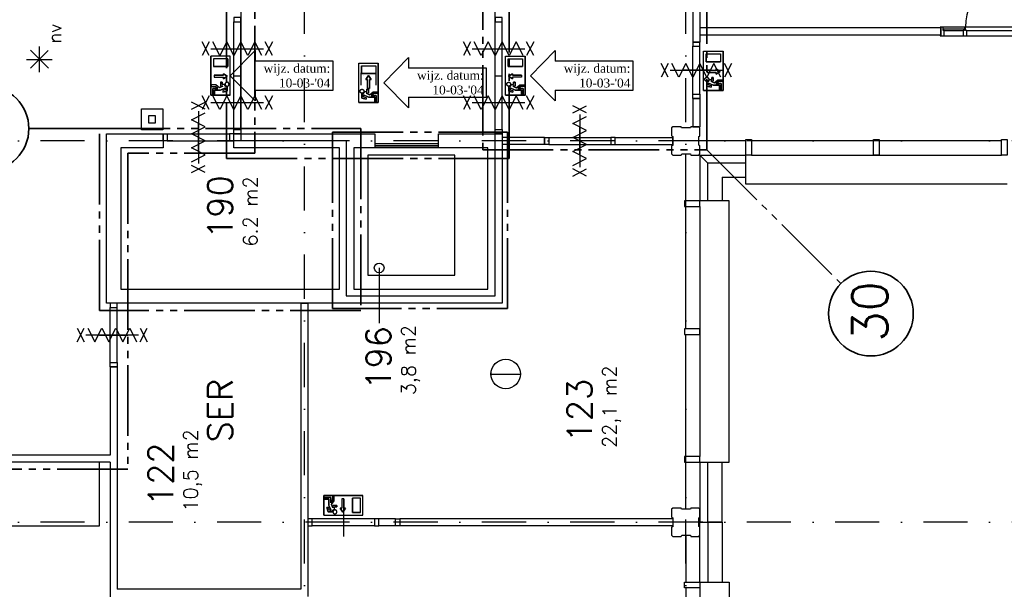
# Model space of a CAD drawing. Extents: x 36324 to 146208, y 44755 to 121475.
# Tile 12 of 28: x 68533 to 82473, y 75296 to 83363. Entities that reach past the tile are written whole.
import ezdxf
from ezdxf.enums import TextEntityAlignment as Align

# ---------------------------------------------------------------- set-up
doc = ezdxf.new("R2010")
doc.units = 0
doc.header["$LTSCALE"] = 100
doc.linetypes.add('B0302', pattern=[12.5, 6.25, -3.125, 0, -3.125])
doc.linetypes.add('B0804', pattern=[15, 10, -1, 1, -1, 1, -1])
for name, color, linetype in [('Bouwkundig', 253, 'CONTINUOUS'), ('Bouwkundig tekst', 252, 'CONTINUOUS'), ('Stramien', 252, 'B0302')]:
    doc.layers.add(name, color=color, linetype=linetype)
doc.layers.add('brandscheiding', color=40, linetype='B0804', lineweight=35)
doc.styles.add('bouwk tekst', font='romans.shx')
doc.styles.get("Standard").update_dxf_attribs({"font": 'romans.shx'})

# ---------------------------------------------------------------- blocks, each defined once
blk = doc.blocks.new('zb120x56')
at = {"layer": 'Bouwkundig', "color": 0, "linetype": 'Continuous'}
blk.add_lwpolyline([(0, 0), (54, 0), (56, 2), (56, 73), (54, 75), (41, 75), (41, 118), (39, 120), (0, 120), (0, 112), (8, 112), (8, 8), (0, 8)], close=True, dxfattribs=at)
blk = doc.blocks.new('binnendeurkozijn-deur-880-met zijlicht')
at = {"layer": 'Bouwkundig', "color": 0, "linetype": 'Continuous'}
for p, q in [((-60, 1218), (-60, 944)), ((15, 1218), (15, 945)), ((36.5, 1231), (36.5, 931)), ((60, 31), (60, 1233)), ((-58, 946), (-60, 944)), ((-60, 944), (-60, 900)), ((-60, 900), (-58, 898)), ((-60, 900), (-60, 46)), ((14, 946), (-58, 946)), ((-58, 898), (14, 898)), ((15, 945), (14, 946)), ((14, 898), (15, 899)), ((15, 931), (15, 945)), ((58, 931), (15, 931)), ((15, 899), (15, 913)), ((15, 913), (58, 913)), ((15, 899), (15, 46)), ((60, 929), (58, 931)), ((58, 913), (60, 915)), ((60, 915), (60, 929)), ((60, 33), (940, 33))]:
    blk.add_line(p, q, dxfattribs=at)
blk.add_arc((60, 33), 880, 0, 90, dxfattribs=at)
at = {"layer": 'Bouwkundig', "color": 0, "linetype": 'Continuous', "rotation": 270}
blk.add_blockref('zb120x56', (-60, 1272), dxfattribs=at)
at = {"layer": 'Bouwkundig', "color": 0, "linetype": 'Continuous', "xscale": -1, "rotation": 270}
blk.add_blockref('zb120x56', (-60, -8), dxfattribs=at)

msp = doc.modelspace()

# ---------------------------------------------------------------- linework, layer by layer
at = {"layer": 'Bouwkundig', "linetype": 'Continuous'}
for p, q in [((68812, 82620, 2600), (68812, 82982, 2600)), ((68940, 82674, 2600), (68684, 82929, 2600)), ((68684, 82674, 2600), (68938, 82928, 2600)), ((71238, 82292, 2600), (71238, 82847, 2600)), ((71515, 82847, 2600), (71238, 82847, 2600)), ((71275, 82810, 2600), (71275, 82699, 2600)), ((71478, 82810, 2600), (71275, 82810, 2600)), ((71478, 82810, 2600), (71478, 82699, 2600)), ((71866, 82925, 2600), (71515, 82569, 2600)), ((71515, 82292, 2600), (71515, 82847, 2600)), ((71866, 82925, 2600), (71866, 82775, 2600)), ((74038, 82826), (73687, 82470)), ((74038, 82826), (74038, 82676)), ((75410, 82847, 2600), (75688, 82847, 2600)), ((75410, 82292, 2600), (75410, 82847, 2600)), ((75447, 82810, 2600), (75651, 82810, 2600)), ((75447, 82810, 2600), (75447, 82699, 2600)), ((75651, 82810, 2600), (75651, 82699, 2600)), ((75688, 82292, 2600), (75688, 82847, 2600)), ((76115, 82925, 2600), (75764, 82569, 2600)), ((76115, 82925, 2600), (76115, 82775, 2600)), ((78215, 82916, 2600), (78492, 82916, 2600)), ((78215, 82361, 2600), (78215, 82916, 2600)), ((78252, 82879, 2600), (78252, 82768, 2600)), ((78252, 82879, 2600), (78455, 82879, 2600)), ((78455, 82879, 2600), (78455, 82768, 2600)), ((78492, 82361, 2600), (78492, 82916, 2600)), ((68631, 82801, 2600), (68991, 82801, 2600)), ((71478, 82699, 2600), (71275, 82699, 2600)), ((72971, 82775, 2600), (71866, 82775, 2600)), ((72971, 82363, 2600), (72971, 82775, 2600)), ((73333, 82747), (73610, 82747)), ((73333, 82192), (73333, 82747)), ((73370, 82710), (73370, 82599)), ((73370, 82710), (73573, 82710)), ((73573, 82710), (73573, 82599)), ((73610, 82192), (73610, 82747)), ((75143, 82676), (74038, 82676)), ((75143, 82264), (75143, 82676)), ((75447, 82699, 2600), (75651, 82699, 2600)), ((77220, 82775, 2600), (76115, 82775, 2600)), ((77220, 82363, 2600), (77220, 82775, 2600)), ((78252, 82768, 2600), (78455, 82768, 2600)), ((78393, 82644, 2600), (78393, 82667, 2600)), ((78393, 82667, 2600), (78449, 82630, 2600)), ((71287, 82575, 2600), (71417, 82575, 2600)), ((71287, 82547, 2600), (71417, 82547, 2600)), ((71417, 82575, 2600), (71417, 82598, 2600)), ((71417, 82598, 2600), (71472, 82561, 2600)), ((71472, 82561, 2600), (71417, 82524, 2600)), ((71417, 82524, 2600), (71417, 82547, 2600)), ((71515, 82569, 2600), (71866, 82213, 2600)), ((73363, 82612), (73363, 82436)), ((73370, 82599), (73573, 82599)), ((73397, 82566), (73397, 82566)), ((73471, 82572), (73434, 82516)), ((73508, 82516), (73471, 82572)), ((73580, 82436), (73580, 82612)), ((75509, 82598, 2600), (75453, 82561, 2600)), ((75453, 82561, 2600), (75509, 82524, 2600)), ((75509, 82575, 2600), (75509, 82598, 2600)), ((75638, 82575, 2600), (75509, 82575, 2600)), ((75509, 82524, 2600), (75509, 82547, 2600)), ((75638, 82547, 2600), (75509, 82547, 2600)), ((75764, 82569, 2600), (76115, 82213, 2600)), ((78264, 82644, 2600), (78393, 82644, 2600)), ((78264, 82616, 2600), (78393, 82616, 2600)), ((78353, 82546, 2600), (78330, 82546, 2600)), ((78330, 82546, 2600), (78330, 82514, 2600)), ((78353, 82546, 2600), (78353, 82491, 2600)), ((78449, 82630, 2600), (78393, 82593, 2600)), ((78393, 82593, 2600), (78393, 82616, 2600)), ((71312, 82440, 2600), (71243, 82440, 2600)), ((71243, 82440, 2600), (71243, 82417, 2600)), ((71243, 82417, 2600), (71304, 82417, 2600)), ((71266, 82301, 2600), (71266, 82389, 2600)), ((71266, 82389, 2600), (71340, 82389, 2600)), ((71340, 82389, 2600), (71304, 82417, 2600)), ((71363, 82400, 2600), (71312, 82440, 2600)), ((71410, 82421, 2600), (71363, 82400, 2600)), ((71377, 82477, 2600), (71377, 82421, 2600)), ((71377, 82477, 2600), (71400, 82477, 2600)), ((71410, 82421, 2600), (71377, 82421, 2600)), ((71446, 82397, 2600), (71378, 82366, 2600)), ((71400, 82477, 2600), (71400, 82444, 2600)), ((71433, 82444, 2600), (71400, 82444, 2600)), ((71446, 82370, 2600), (71446, 82397, 2600)), ((71469, 82413, 2600), (71469, 82352, 2600)), ((73434, 82516), (73458, 82516)), ((73458, 82387), (73458, 82516)), ((73458, 82387), (73485, 82387)), ((73485, 82516), (73508, 82516)), ((73485, 82387), (73485, 82516)), ((73687, 82470), (74038, 82114)), ((75456, 82413, 2600), (75456, 82352, 2600)), ((75479, 82397, 2600), (75548, 82366, 2600)), ((75479, 82370, 2600), (75479, 82397, 2600)), ((75492, 82444, 2600), (75526, 82444, 2600)), ((75515, 82421, 2600), (75549, 82421, 2600)), ((75515, 82421, 2600), (75562, 82400, 2600)), ((75549, 82477, 2600), (75526, 82477, 2600)), ((75526, 82477, 2600), (75526, 82444, 2600)), ((75549, 82477, 2600), (75549, 82421, 2600)), ((75562, 82400, 2600), (75614, 82440, 2600)), ((75586, 82389, 2600), (75621, 82417, 2600)), ((75660, 82389, 2600), (75586, 82389, 2600)), ((75614, 82440, 2600), (75683, 82440, 2600)), ((75683, 82417, 2600), (75621, 82417, 2600)), ((75660, 82301, 2600), (75660, 82389, 2600)), ((75683, 82440, 2600), (75683, 82417, 2600)), ((78261, 82482, 2600), (78261, 82421, 2600)), ((78261, 82421, 2600), (78321, 82406, 2600)), ((78284, 82466, 2600), (78352, 82435, 2600)), ((78284, 82439, 2600), (78284, 82466, 2600)), ((78284, 82439, 2600), (78321, 82430, 2600)), ((78297, 82514, 2600), (78330, 82514, 2600)), ((78320, 82491, 2600), (78353, 82491, 2600)), ((78320, 82491, 2600), (78367, 82469, 2600)), ((78321, 82430, 2600), (78321, 82406, 2600)), ((78352, 82435, 2600), (78441, 82435, 2600)), ((78367, 82469, 2600), (78418, 82509, 2600)), ((78390, 82458, 2600), (78426, 82486, 2600)), ((78464, 82458, 2600), (78390, 82458, 2600)), ((78418, 82509, 2600), (78487, 82509, 2600)), ((78487, 82486, 2600), (78426, 82486, 2600)), ((78441, 82435, 2600), (78441, 82370, 2600)), ((78464, 82370, 2600), (78464, 82458, 2600)), ((78487, 82509, 2600), (78487, 82486, 2600)), ((71515, 82292, 2600), (71238, 82292, 2600)), ((71289, 82301, 2600), (71266, 82301, 2600)), ((71289, 82366, 2600), (71289, 82301, 2600)), ((71378, 82366, 2600), (71289, 82366, 2600)), ((71446, 82370, 2600), (71409, 82361, 2600)), ((71409, 82361, 2600), (71409, 82337, 2600)), ((71469, 82352, 2600), (71409, 82337, 2600)), ((71866, 82363, 2600), (72971, 82363, 2600)), ((71866, 82363, 2600), (71866, 82213, 2600)), ((73379, 82314), (73379, 82253)), ((73379, 82253), (73439, 82238)), ((73402, 82298), (73471, 82266)), ((73402, 82271), (73402, 82298)), ((73402, 82271), (73439, 82261)), ((73415, 82345), (73448, 82345)), ((73438, 82322), (73471, 82322)), ((73438, 82322), (73485, 82301)), ((73439, 82261), (73439, 82238)), ((73448, 82377), (73448, 82345)), ((73471, 82377), (73448, 82377)), ((73471, 82377), (73471, 82322)), ((73471, 82266), (73559, 82266)), ((73485, 82300), (73536, 82340)), ((73509, 82290), (73544, 82317)), ((73582, 82290), (73509, 82290)), ((73536, 82340), (73606, 82340)), ((73606, 82317), (73544, 82317)), ((73559, 82266), (73559, 82202)), ((73582, 82202), (73582, 82290)), ((73606, 82340), (73606, 82317)), ((74038, 82264), (74038, 82114)), ((74038, 82264), (75143, 82264)), ((75410, 82292, 2600), (75688, 82292, 2600)), ((75456, 82352, 2600), (75516, 82337, 2600)), ((75479, 82370, 2600), (75516, 82361, 2600)), ((75516, 82361, 2600), (75516, 82337, 2600)), ((75548, 82366, 2600), (75637, 82366, 2600)), ((75637, 82366, 2600), (75637, 82301, 2600)), ((75637, 82301, 2600), (75660, 82301, 2600)), ((76115, 82363, 2600), (76115, 82213, 2600)), ((76115, 82363, 2600), (77220, 82363, 2600)), ((78215, 82361, 2600), (78492, 82361, 2600)), ((78441, 82370, 2600), (78464, 82370, 2600)), ((73333, 82192), (73610, 82192)), ((73559, 82202), (73582, 82202)), ((78893, 81446), (82433, 81446)), ((78163, 80716), (78163, 77176)), ((73622, 79848), (73622, 79063)), ((75204, 78345), (75623, 78345)), ((78163, 77096), (78577, 77096)), ((78477, 76246), (78477, 77096)), ((72838, 76346), (72838, 76624)), ((72838, 76624), (73393, 76624)), ((72848, 76573), (72848, 76596)), ((72848, 76596), (72936, 76596)), ((72912, 76573), (72848, 76573)), ((72912, 76484), (72912, 76573)), ((72936, 76596), (72936, 76522)), ((72936, 76522), (72963, 76558)), ((72946, 76498), (72986, 76550)), ((72986, 76619), (72963, 76619)), ((72963, 76619), (72963, 76558)), ((72986, 76550), (72986, 76619)), ((73094, 76575), (73094, 76445)), ((73121, 76575), (73121, 76445)), ((73245, 76383), (73245, 76587)), ((73356, 76587), (73245, 76587)), ((73356, 76383), (73356, 76587)), ((73393, 76346), (73393, 76624)), ((72907, 76453), (72883, 76453)), ((72899, 76393), (72883, 76453)), ((72960, 76393), (72899, 76393)), ((72917, 76416), (72907, 76453)), ((72943, 76416), (72912, 76484)), ((72917, 76416), (72943, 76416)), ((72968, 76451), (72946, 76499)), ((73023, 76485), (72968, 76485)), ((72968, 76451), (72968, 76485)), ((72991, 76428), (72991, 76462)), ((73023, 76462), (72991, 76462)), ((73023, 76485), (73023, 76462)), ((73107, 76390), (73070, 76445)), ((73070, 76445), (73094, 76445)), ((73144, 76445), (73107, 76390)), ((73121, 76445), (73144, 76445)), ((72838, 76346), (73393, 76346)), ((73356, 76383), (73245, 76383)), ((78277, 76246), (78477, 76246)), ((78163, 75316), (78163, 71776))]:
    msp.add_line(p, q, dxfattribs=at)
at = {"layer": 'Bouwkundig', "linetype": 'Continuous', "ltscale": 10}
msp.add_line((73913, 76296), (73913, 76196), dxfattribs=at)
at = {"layer": 'Bouwkundig', "linetype": 'Continuous'}
for points in [[(75234, 87973), (71664, 87973), (71664, 81653), (73153, 81653), (73153, 79453), (75264, 79453), (75264, 87973)], [(71563, 83393), (71563, 83333), (71663, 83333), (71663, 83393)], [(75263, 83393), (75263, 83333), (75363, 83333), (75363, 83393)], [(78063, 83046), (78063, 82987), (78163, 82987), (78163, 83046)], [(73379, 82314), (73386, 82314), (73396, 82318), (73401, 82321), (73405, 82325), (73410, 82331), (73413, 82337), (73414, 82342), (73415, 82345), (73448, 82345), (73448, 82377), (73471, 82377), (73471, 82322), (73438, 82322), (73485, 82301), (73536, 82340), (73606, 82340), (73606, 82317), (73544, 82317), (73509, 82290), (73582, 82290), (73582, 82202), (73559, 82202), (73559, 82266), (73471, 82266), (73402, 82298), (73402, 82271), (73439, 82261), (73439, 82238), (73379, 82253)], [(78063, 82246), (78063, 82306), (78163, 82306), (78163, 82246)], [(70458, 81902), (70458, 82002), (70358, 82002), (70358, 81902)], [(70563, 81746), (70623, 81746), (70623, 81646), (70563, 81646)], [(71563, 81746), (71503, 81746), (71503, 81647), (71563, 81647)], [(71563, 81746), (71563, 81806), (71663, 81806), (71663, 81746)], [(75263, 81746), (75263, 81806), (75363, 81806), (75363, 81746)], [(75963, 81696), (76023, 81696), (76023, 81596), (75963, 81596)], [(76963, 81696), (76903, 81696), (76903, 81597), (76963, 81597)], [(80703, 81446), (80623, 81446), (80623, 81666), (80703, 81666)], [(82513, 81446), (82433, 81446), (82433, 81666), (82513, 81666)], [(78163, 80716), (78163, 80796), (77943, 80796), (77943, 80716)], [(69813, 79346), (69813, 79287), (69913, 79287), (69913, 79346)], [(78163, 78906), (78163, 78986), (77943, 78986), (77943, 78906)], [(69813, 78446), (69813, 78506), (69913, 78506), (69913, 78446)], [(78163, 77096), (78163, 77176), (77943, 77176), (77943, 77096)], [(72960, 76393), (72960, 76399), (72964, 76409), (72967, 76415), (72971, 76419), (72977, 76423), (72983, 76426), (72988, 76428), (72991, 76429), (72991, 76462), (73023, 76462), (73023, 76485), (72968, 76485), (72968, 76451), (72946, 76499), (72986, 76550), (72986, 76619), (72963, 76619), (72963, 76558), (72936, 76522), (72936, 76596), (72848, 76596), (72848, 76573), (72912, 76573), (72912, 76484), (72943, 76416), (72917, 76416), (72907, 76453), (72883, 76453), (72899, 76393)], [(72614, 76196), (72674, 76196), (72674, 76296), (72614, 76296)], [(73558, 76196), (73618, 76196), (73618, 76296), (73558, 76296)], [(73913, 76196), (73853, 76196), (73853, 76296), (73913, 76296)], [(78163, 75396), (78163, 75316), (77943, 75316), (77943, 75396)]]:
    msp.add_lwpolyline(points, close=True, dxfattribs=at)
for points in [[(78063, 86846), (78063, 83046)], [(78163, 86846), (78163, 83046)], [(71563, 81806), (71563, 83333)], [(71663, 81806), (71663, 83333)], [(75263, 81806), (75263, 83333)], [(75363, 81806), (75363, 83333)], [(81574, 83246), (78163, 83246)], [(81574, 83146), (81574, 83246)], [(81574, 83146), (78163, 83146)], [(71215, 82855), (71115, 83048)], [(71215, 83048), (71115, 82855)], [(71240, 82951), (71985, 82951)], [(71959, 82855), (71860, 83048), (71761, 82855), (71662, 83048), (71563, 82855), (71464, 83048), (71365, 82855), (71266, 83048)], [(71413, 82951), (71613, 82951), (71813, 82951)], [(72110, 82855), (72010, 83048)], [(72110, 83048), (72010, 82855)], [(74915, 82855), (74815, 83048)], [(74915, 83048), (74815, 82855)], [(74940, 82951), (75685, 82951)], [(75659, 82855), (75560, 83048), (75461, 82855), (75362, 83048), (75263, 82855), (75164, 83048), (75065, 82855), (74966, 83048)], [(75113, 82951), (75313, 82951), (75513, 82951)], [(75810, 82855), (75710, 83048)], [(75810, 83048), (75710, 82855)], [(78063, 83046), (78163, 83046)], [(78063, 82306), (78063, 82987)], [(78163, 82306), (78163, 82987)], [(73610, 82192), (73333, 82192), (73333, 82747), (73610, 82747), (73610, 82192)], [(73573, 82599), (73370, 82599), (73370, 82710), (73573, 82710), (73573, 82599)], [(77716, 82743), (77616, 82550)], [(77716, 82550), (77616, 82743)], [(78460, 82550), (78361, 82743), (78262, 82550), (78163, 82743), (78064, 82550), (77965, 82743), (77866, 82550), (77767, 82743)], [(78611, 82743), (78511, 82550)], [(78611, 82550), (78511, 82743)], [(71563, 82570), (71613, 82570), (71663, 82570)], [(73485, 82387), (73458, 82387), (73458, 82516), (73434, 82516), (73471, 82572), (73508, 82516), (73485, 82516), (73485, 82387)], [(75263, 82570), (75313, 82570), (75363, 82570)], [(77741, 82647), (78486, 82647)], [(78313, 82647), (78113, 82647), (77913, 82647)], [(77913, 82647), (78113, 82647), (78313, 82647)], [(71215, 82091), (71115, 82285)], [(71215, 82285), (71115, 82091)], [(71959, 82091), (71860, 82285), (71761, 82091), (71662, 82285), (71563, 82091), (71464, 82285), (71365, 82091), (71266, 82285)], [(72110, 82091), (72010, 82285)], [(72110, 82285), (72010, 82091)], [(73359, 82369), (73360, 82370), (73361, 82371), (73362, 82372), (73364, 82373), (73365, 82373), (73366, 82374), (73367, 82375), (73368, 82375), (73370, 82376), (73371, 82376), (73372, 82377), (73374, 82377), (73375, 82377), (73376, 82377), (73378, 82377), (73379, 82377), (73380, 82377), (73382, 82377), (73383, 82377), (73384, 82377), (73386, 82377), (73387, 82376), (73388, 82376), (73390, 82375), (73391, 82375), (73392, 82374), (73393, 82373), (73394, 82373), (73396, 82372), (73397, 82371), (73398, 82370), (73399, 82369), (73400, 82368), (73400, 82367), (73401, 82366), (73402, 82365), (73403, 82364), (73403, 82363), (73404, 82362), (73405, 82360), (73405, 82359), (73406, 82358), (73406, 82356), (73406, 82355), (73406, 82354), (73407, 82352), (73407, 82351), (73407, 82350), (73407, 82348), (73407, 82347), (73406, 82346), (73406, 82344), (73406, 82343), (73406, 82342), (73405, 82340), (73405, 82339), (73404, 82338), (73403, 82337), (73403, 82335), (73402, 82334), (73401, 82333), (73400, 82332), (73400, 82331), (73399, 82330), (73398, 82329), (73397, 82328), (73396, 82327), (73394, 82327), (73393, 82326), (73392, 82325), (73391, 82325), (73390, 82324), (73388, 82324), (73387, 82323), (73386, 82323), (73384, 82322), (73383, 82322), (73382, 82322), (73380, 82322), (73379, 82322), (73378, 82322), (73376, 82322), (73375, 82322), (73374, 82322), (73372, 82323), (73371, 82323), (73370, 82324), (73368, 82324), (73367, 82325), (73366, 82325), (73365, 82326), (73364, 82327), (73362, 82327), (73361, 82328), (73360, 82329), (73359, 82330), (73358, 82331), (73358, 82332), (73357, 82333), (73356, 82334), (73355, 82335), (73355, 82337), (73354, 82338), (73353, 82339), (73353, 82340), (73352, 82342), (73352, 82343), (73352, 82344), (73352, 82346), (73351, 82347), (73351, 82348), (73351, 82350), (73351, 82351), (73351, 82352), (73352, 82354), (73352, 82355), (73352, 82356), (73352, 82358), (73353, 82359), (73353, 82360), (73354, 82362), (73355, 82363), (73355, 82364), (73356, 82365), (73357, 82366), (73358, 82367), (73358, 82368), (73359, 82369)], [(73375, 82322), (73370, 82323), (73365, 82326), (73361, 82328), (73359, 82331), (73356, 82334), (73354, 82338), (73352, 82344), (73351, 82351), (73352, 82358), (73354, 82362), (73355, 82364), (73357, 82366), (73359, 82369), (73362, 82372), (73366, 82374), (73370, 82376), (73376, 82377), (73380, 82377), (73383, 82377), (73389, 82376), (73392, 82374), (73397, 82371), (73401, 82367), (73403, 82364), (73405, 82359), (73406, 82355), (73407, 82348), (73406, 82342), (73404, 82338), (73402, 82335), (73400, 82331), (73397, 82328), (73393, 82325), (73389, 82324), (73385, 82323), (73382, 82322), (73378, 82322), (73375, 82322)], [(73582, 82202), (73559, 82202), (73559, 82266), (73471, 82266), (73402, 82298), (73402, 82271), (73439, 82261), (73439, 82238), (73379, 82253), (73379, 82314), (73385, 82314), (73387, 82315), (73390, 82315), (73393, 82316), (73396, 82318), (73399, 82319), (73401, 82321), (73403, 82323), (73405, 82324), (73407, 82327), (73409, 82330), (73411, 82333), (73412, 82336), (73414, 82340), (73415, 82343), (73415, 82345), (73448, 82345), (73448, 82377), (73471, 82377), (73471, 82322), (73438, 82322), (73485, 82301), (73536, 82340), (73606, 82340), (73606, 82317), (73544, 82317), (73509, 82290), (73582, 82290), (73582, 82202)], [(73379, 82314), (73379, 82314), (73380, 82314), (73380, 82314), (73381, 82314), (73381, 82314), (73381, 82314), (73382, 82314), (73382, 82314), (73383, 82314), (73383, 82314), (73383, 82314), (73384, 82314), (73384, 82314), (73385, 82314), (73385, 82314), (73385, 82314), (73386, 82314), (73386, 82314), (73387, 82314), (73387, 82314), (73387, 82315), (73388, 82315), (73388, 82315), (73389, 82315), (73389, 82315), (73389, 82315), (73390, 82315), (73390, 82315), (73391, 82315), (73391, 82316), (73391, 82316), (73392, 82316), (73392, 82316), (73392, 82316), (73393, 82316), (73393, 82316), (73394, 82317), (73394, 82317), (73394, 82317), (73395, 82317), (73395, 82317), (73395, 82318), (73396, 82318), (73396, 82318), (73397, 82318), (73397, 82318), (73397, 82318), (73398, 82319), (73398, 82319), (73398, 82319), (73399, 82319), (73399, 82320), (73399, 82320), (73400, 82320), (73400, 82320), (73400, 82320), (73401, 82321), (73401, 82321), (73401, 82321), (73402, 82321), (73402, 82322), (73402, 82322), (73403, 82322), (73403, 82323), (73403, 82323), (73403, 82323), (73404, 82323), (73404, 82324), (73404, 82324), (73405, 82324), (73405, 82324), (73405, 82325), (73405, 82325), (73406, 82325), (73406, 82326), (73406, 82326), (73407, 82326), (73407, 82327), (73407, 82327), (73407, 82327), (73408, 82328), (73408, 82328), (73408, 82328), (73408, 82329), (73409, 82329), (73409, 82329), (73409, 82330), (73409, 82330), (73409, 82330), (73410, 82331), (73410, 82331), (73410, 82331), (73410, 82332), (73410, 82332), (73411, 82332), (73411, 82333), (73411, 82333), (73411, 82333), (73411, 82334), (73412, 82334), (73412, 82335), (73412, 82335), (73412, 82335), (73412, 82336), (73412, 82336), (73413, 82336), (73413, 82337), (73413, 82337), (73413, 82338), (73413, 82338), (73413, 82338), (73413, 82339), (73414, 82339), (73414, 82339), (73414, 82340), (73414, 82340), (73414, 82341), (73414, 82341), (73414, 82341), (73414, 82342), (73414, 82342), (73414, 82343), (73414, 82343), (73415, 82343), (73415, 82344), (73415, 82344), (73415, 82345), (73415, 82345)], [(74915, 82091), (74815, 82285)], [(74915, 82285), (74815, 82091)], [(75659, 82091), (75560, 82285), (75461, 82091), (75362, 82285), (75263, 82091), (75164, 82285), (75065, 82091), (74966, 82285)], [(75810, 82091), (75710, 82285)], [(75810, 82285), (75710, 82091)], [(78063, 82246), (78063, 81846)], [(78063, 82246), (78163, 82246)], [(78163, 82246), (78163, 81846)], [(70966, 82094), (71160, 82194)], [(71160, 82094), (70966, 82194)], [(71240, 82188), (71985, 82188)], [(71413, 82188), (71613, 82188), (71813, 82188)], [(74940, 82188), (75685, 82188)], [(75113, 82188), (75313, 82188), (75513, 82188)], [(76366, 82044), (76560, 82144)], [(76560, 82044), (76366, 82144)], [(70558, 81802), (70258, 81802), (70258, 82102), (70558, 82102), (70558, 81802)], [(70966, 81350), (71160, 81449), (70966, 81548), (71160, 81647), (70966, 81746), (71160, 81845), (70966, 81944), (71160, 82043)], [(71063, 82069), (71063, 81324)], [(76366, 81300), (76560, 81399), (76366, 81498), (76560, 81597), (76366, 81696), (76560, 81795), (76366, 81894), (76560, 81993)], [(76463, 82019), (76463, 81274)], [(71063, 81496), (71063, 81696), (71063, 81896)], [(76463, 81446), (76463, 81646), (76463, 81846)], [(78163, 81461), (78163, 81576), (78148, 81584), (78148, 81709), (78163, 81714), (78163, 81831), (78148, 81846), (78037, 81846), (78029, 81831), (77904, 81831), (77899, 81846), (77778, 81846), (77763, 81831), (77763, 81716), (77778, 81708), (77778, 81583), (77763, 81578), (77763, 81461), (77778, 81446), (77897, 81446), (77905, 81461), (78030, 81461), (78035, 81446), (78148, 81446)], [(78063, 81846), (78163, 81846)], [(69763, 79346), (69763, 81746)], [(69763, 81746), (70563, 81746)], [(69763, 79346), (69763, 81746)], [(70563, 81746), (70563, 81546)], [(70623, 81746), (71503, 81746)], [(71563, 81746), (73163, 81746)], [(71563, 81546), (71563, 81746)], [(73163, 81746), (73563, 81746)], [(73563, 81746), (73563, 81546)], [(74463, 81746), (75363, 81746)], [(74463, 81546), (74463, 81746)], [(75363, 81746), (75363, 79346)], [(75963, 81696), (75363, 81696)], [(75363, 81696), (75363, 81596)], [(75963, 81696), (75963, 81596)], [(76023, 81696), (76903, 81696)], [(76963, 81696), (77778, 81696)], [(76963, 81596), (76963, 81696)], [(77778, 81596), (77778, 81696)], [(70623, 81646), (71503, 81647)], [(74463, 81606), (73563, 81606)], [(75963, 81596), (75363, 81596)], [(76023, 81596), (76903, 81597)], [(76963, 81596), (77778, 81596)], [(78813, 81646), (78148, 81646)], [(78813, 81446), (78813, 81666), (78893, 81666), (78893, 81446)], [(78813, 81666), (78893, 81666)], [(78893, 81666), (78893, 81446)], [(80623, 81646), (78893, 81646)], [(82433, 81646), (80703, 81646)], [(69963, 81546), (69963, 79546)], [(70563, 81546), (69963, 81546)], [(73063, 81546), (71563, 81546)], [(73063, 79546), (73063, 81546)], [(73263, 81546), (73263, 79546)], [(73563, 81546), (73263, 81546)], [(73463, 81446), (73463, 79746)], [(74693, 81446), (73463, 81446)], [(74463, 81546), (73563, 81546)], [(75163, 81546), (74463, 81546)], [(74693, 79746), (74693, 81446)], [(75163, 79546), (75163, 81546)], [(77963, 80796), (77963, 81461)], [(78148, 81446), (78163, 81461)], [(78813, 81332), (78277, 81332), (78163, 81446), (78813, 81446)], [(78277, 81332), (78163, 81446)], [(78163, 81446), (78163, 80796)], [(82513, 81032), (78813, 81032), (78813, 81446)], [(78893, 81446), (78813, 81446)], [(80623, 81446), (80703, 81446)], [(70966, 81199), (71160, 81299)], [(71160, 81199), (70966, 81299)], [(78277, 80796), (78277, 81332)], [(76366, 81149), (76560, 81249)], [(76560, 81149), (76366, 81249)], [(78477, 81132), (78813, 81132)], [(78477, 81132), (78477, 80796)], [(77943, 80796), (77943, 80716)], [(77943, 80716), (78163, 80716)], [(77963, 78986), (77963, 80716)], [(78163, 80716), (78163, 80796)], [(78577, 80796), (78163, 80796)], [(78577, 77096), (78577, 80796)], [(73463, 79746), (74693, 79746)], [(69963, 79546), (73063, 79546)], [(73263, 79546), (75163, 79546)], [(73163, 79346), (69763, 79346)], [(72513, 79346), (72513, 75297)], [(72513, 79346), (72613, 79346)], [(72613, 79346), (72613, 75196)], [(75363, 79346), (73163, 79346)], [(69813, 78506), (69813, 79287)], [(69913, 78506), (69913, 79287)], [(69345, 78800), (69445, 78993)], [(69345, 78993), (69445, 78800)], [(69496, 78993), (69595, 78800), (69694, 78993), (69793, 78800), (69892, 78993), (69991, 78800), (70090, 78993), (70189, 78800)], [(70240, 78800), (70340, 78993)], [(70240, 78993), (70340, 78800)], [(77963, 77176), (77963, 78906)], [(78163, 78986), (78163, 78906)], [(70215, 78897), (69470, 78897)], [(70063, 78897), (69863, 78897), (69663, 78897)], [(69663, 78895), (69863, 78895), (70063, 78895)], [(69813, 78446), (69813, 77196)], [(69813, 78446), (69913, 78446)], [(69913, 78446), (69913, 75297)], [(69813, 77196), (61713, 77196)], [(69813, 77096), (61813, 77096)], [(69663, 77096), (61963, 77096)], [(69663, 76196), (69663, 77096)], [(69813, 77096), (69813, 74850)], [(77963, 76431), (77963, 77096)], [(78163, 77096), (78163, 76246)], [(78277, 76246), (78277, 77096)], [(72838, 76624), (72838, 76346), (73393, 76346), (73393, 76624), (72838, 76624)], [(72848, 76596), (72848, 76573), (72912, 76573), (72912, 76484), (72943, 76416), (72917, 76416), (72907, 76453), (72883, 76453), (72899, 76393), (72960, 76393), (72960, 76398), (72960, 76401), (72961, 76403), (72962, 76406), (72964, 76410), (72965, 76412), (72967, 76414), (72969, 76417), (72970, 76419), (72973, 76421), (72976, 76423), (72979, 76425), (72982, 76426), (72986, 76427), (72989, 76428), (72991, 76429), (72991, 76462), (73023, 76462), (73023, 76485), (72968, 76485), (72968, 76451), (72946, 76499), (72986, 76550), (72986, 76619), (72963, 76619), (72963, 76558), (72936, 76522), (72936, 76596), (72848, 76596)], [(73121, 76575), (73094, 76575), (73094, 76445), (73070, 76445), (73107, 76390), (73144, 76445), (73121, 76445), (73121, 76575)], [(73245, 76587), (73245, 76383), (73356, 76383), (73356, 76587), (73245, 76587)], [(72960, 76393), (72960, 76393), (72960, 76393), (72960, 76394), (72960, 76394), (72960, 76395), (72960, 76395), (72960, 76395), (72960, 76396), (72960, 76396), (72960, 76397), (72960, 76397), (72960, 76397), (72960, 76398), (72960, 76398), (72960, 76399), (72960, 76399), (72960, 76399), (72960, 76400), (72960, 76400), (72960, 76401), (72961, 76401), (72961, 76401), (72961, 76402), (72961, 76402), (72961, 76403), (72961, 76403), (72961, 76403), (72961, 76404), (72961, 76404), (72962, 76405), (72962, 76405), (72962, 76405), (72962, 76406), (72962, 76406), (72962, 76406), (72962, 76407), (72963, 76407), (72963, 76408), (72963, 76408), (72963, 76408), (72963, 76409), (72963, 76409), (72964, 76409), (72964, 76410), (72964, 76410), (72964, 76410), (72964, 76411), (72965, 76411), (72965, 76412), (72965, 76412), (72965, 76412), (72966, 76413), (72966, 76413), (72966, 76413), (72966, 76414), (72966, 76414), (72967, 76414), (72967, 76415), (72967, 76415), (72967, 76415), (72968, 76416), (72968, 76416), (72968, 76416), (72968, 76416), (72969, 76417), (72969, 76417), (72969, 76417), (72970, 76418), (72970, 76418), (72970, 76418), (72970, 76419), (72971, 76419), (72971, 76419), (72971, 76419), (72972, 76420), (72972, 76420), (72972, 76420), (72973, 76420), (72973, 76421), (72973, 76421), (72974, 76421), (72974, 76421), (72974, 76422), (72975, 76422), (72975, 76422), (72975, 76422), (72976, 76423), (72976, 76423), (72976, 76423), (72977, 76423), (72977, 76423), (72977, 76424), (72978, 76424), (72978, 76424), (72978, 76424), (72979, 76424), (72979, 76425), (72979, 76425), (72980, 76425), (72980, 76425), (72980, 76425), (72981, 76426), (72981, 76426), (72982, 76426), (72982, 76426), (72982, 76426), (72983, 76426), (72983, 76426), (72983, 76427), (72984, 76427), (72984, 76427), (72985, 76427), (72985, 76427), (72985, 76427), (72986, 76427), (72986, 76427), (72987, 76428), (72987, 76428), (72987, 76428), (72988, 76428), (72988, 76428), (72989, 76428), (72989, 76428), (72989, 76428), (72990, 76428), (72990, 76428), (72991, 76428), (72991, 76428)], [(73015, 76373), (73016, 76374), (73017, 76375), (73018, 76376), (73019, 76377), (73019, 76378), (73020, 76380), (73021, 76381), (73021, 76382), (73022, 76383), (73022, 76385), (73023, 76386), (73023, 76387), (73023, 76389), (73023, 76390), (73023, 76391), (73023, 76393), (73023, 76394), (73023, 76395), (73023, 76397), (73023, 76398), (73023, 76399), (73022, 76401), (73022, 76402), (73021, 76403), (73021, 76404), (73020, 76406), (73019, 76407), (73019, 76408), (73018, 76409), (73017, 76410), (73016, 76411), (73015, 76412), (73014, 76413), (73013, 76414), (73012, 76415), (73011, 76416), (73010, 76416), (73009, 76417), (73007, 76418), (73006, 76418), (73005, 76419), (73004, 76419), (73002, 76420), (73001, 76420), (73000, 76420), (72998, 76420), (72997, 76420), (72996, 76420), (72994, 76420), (72993, 76420), (72992, 76420), (72990, 76420), (72989, 76420), (72988, 76419), (72986, 76419), (72985, 76418), (72984, 76418), (72983, 76417), (72981, 76416), (72980, 76416), (72979, 76415), (72978, 76414), (72977, 76413), (72976, 76412), (72975, 76411), (72974, 76410), (72973, 76409), (72973, 76408), (72972, 76407), (72971, 76406), (72971, 76404), (72970, 76403), (72969, 76402), (72969, 76401), (72969, 76399), (72968, 76398), (72968, 76397), (72968, 76395), (72968, 76394), (72968, 76393), (72968, 76391), (72968, 76390), (72968, 76389), (72968, 76387), (72969, 76386), (72969, 76385), (72969, 76383), (72970, 76382), (72971, 76381), (72971, 76380), (72972, 76378), (72973, 76377), (72973, 76376), (72974, 76375), (72975, 76374), (72976, 76373), (72977, 76372), (72978, 76371), (72979, 76370), (72980, 76370), (72981, 76369), (72983, 76368), (72984, 76368), (72985, 76367), (72986, 76366), (72988, 76366), (72989, 76366), (72990, 76365), (72992, 76365), (72993, 76365), (72994, 76365), (72996, 76365), (72997, 76365), (72998, 76365), (73000, 76365), (73001, 76365), (73002, 76366), (73004, 76366), (73005, 76366), (73006, 76367), (73007, 76368), (73009, 76368), (73010, 76369), (73011, 76370), (73012, 76370), (73013, 76371), (73014, 76372), (73015, 76373)], [(72968, 76389), (72969, 76384), (72972, 76379), (72974, 76375), (72977, 76372), (72980, 76369), (72984, 76367), (72990, 76365), (72997, 76365), (73004, 76366), (73008, 76368), (73010, 76369), (73012, 76370), (73014, 76372), (73018, 76376), (73020, 76379), (73022, 76384), (73023, 76389), (73023, 76393), (73023, 76397), (73021, 76403), (73020, 76406), (73017, 76410), (73013, 76415), (73010, 76417), (73005, 76419), (73001, 76420), (72994, 76420), (72988, 76419), (72984, 76418), (72981, 76416), (72977, 76414), (72974, 76410), (72971, 76406), (72970, 76403), (72969, 76399), (72968, 76396), (72968, 76391), (72968, 76389)], [(73116, 76446), (73116, 76246), (73116, 76046)], [(78163, 76061), (78163, 76176), (78148, 76184), (78148, 76309), (78163, 76314), (78163, 76431), (78148, 76446), (78037, 76446), (78029, 76431), (77904, 76431), (77899, 76446), (77778, 76446), (77763, 76431), (77763, 76316), (77778, 76308), (77778, 76183), (77763, 76178), (77763, 76061), (77778, 76046), (77897, 76046), (77905, 76061), (78030, 76061), (78035, 76046), (78148, 76046)], [(73558, 76296), (72674, 76296)], [(73853, 76296), (73618, 76296)], [(77778, 76296), (73913, 76296)], [(61963, 76196), (69663, 76196)], [(73558, 76196), (72674, 76196)], [(73853, 76196), (73618, 76196)], [(77778, 76196), (73913, 76196)], [(78163, 75396), (78163, 76246)], [(78163, 76246), (78277, 76246)], [(78277, 76246), (78277, 75396)], [(78477, 76246), (78277, 76246)], [(78477, 76246), (78477, 75396)], [(77963, 76061), (77963, 75396)], [(78148, 76046), (78163, 76061)], [(72513, 75297), (69913, 75297)], [(77963, 75316), (77963, 73586)], [(78163, 75396), (78577, 75396), (78577, 71696), (78477, 71696)]]:
    msp.add_lwpolyline(points, dxfattribs=at)
at = {"layer": 'Bouwkundig', "linetype": 'Continuous', "elevation": 2600}
for points in [[(71238, 82292), (71515, 82292), (71515, 82847), (71238, 82847), (71238, 82292)], [(71275, 82699), (71478, 82699), (71478, 82810), (71275, 82810), (71275, 82699)], [(75688, 82292), (75410, 82292), (75410, 82847), (75688, 82847), (75688, 82292)], [(75651, 82699), (75447, 82699), (75447, 82810), (75651, 82810), (75651, 82699)], [(78492, 82361), (78215, 82361), (78215, 82916), (78492, 82916), (78492, 82361)], [(78455, 82768), (78252, 82768), (78252, 82879), (78455, 82879), (78455, 82768)], [(78264, 82644), (78264, 82616), (78393, 82616), (78393, 82593), (78449, 82630), (78393, 82667), (78393, 82644), (78264, 82644)], [(71287, 82575), (71287, 82547), (71417, 82547), (71417, 82524), (71472, 82561), (71417, 82598), (71417, 82575), (71287, 82575)], [(75638, 82575), (75638, 82547), (75509, 82547), (75509, 82524), (75453, 82561), (75509, 82598), (75509, 82575), (75638, 82575)], [(78241, 82538), (78242, 82539), (78243, 82540), (78244, 82541), (78245, 82541), (78247, 82542), (78248, 82543), (78249, 82543), (78250, 82544), (78252, 82544), (78253, 82545), (78254, 82545), (78255, 82546), (78257, 82546), (78258, 82546), (78260, 82546), (78261, 82546), (78262, 82546), (78264, 82546), (78265, 82546), (78266, 82546), (78268, 82545), (78269, 82545), (78270, 82544), (78272, 82544), (78273, 82543), (78274, 82543), (78275, 82542), (78276, 82541), (78277, 82541), (78279, 82540), (78280, 82539), (78281, 82538), (78281, 82537), (78282, 82536), (78283, 82535), (78284, 82534), (78285, 82533), (78285, 82531), (78286, 82530), (78287, 82529), (78287, 82528), (78287, 82526), (78288, 82525), (78288, 82524), (78288, 82522), (78289, 82521), (78289, 82520), (78289, 82518), (78289, 82517), (78289, 82516), (78288, 82514), (78288, 82513), (78288, 82512), (78287, 82510), (78287, 82509), (78287, 82508), (78286, 82506), (78285, 82505), (78285, 82504), (78284, 82503), (78283, 82502), (78282, 82501), (78281, 82500), (78281, 82499), (78280, 82498), (78279, 82497), (78277, 82496), (78276, 82495), (78275, 82494), (78274, 82494), (78273, 82493), (78272, 82493), (78270, 82492), (78269, 82492), (78268, 82491), (78266, 82491), (78265, 82491), (78264, 82491), (78262, 82491), (78261, 82491), (78260, 82491), (78258, 82491), (78257, 82491), (78255, 82491), (78254, 82491), (78253, 82492), (78252, 82492), (78250, 82493), (78249, 82493), (78248, 82494), (78247, 82494), (78245, 82495), (78244, 82496), (78243, 82497), (78242, 82498), (78241, 82499), (78240, 82500), (78239, 82501), (78239, 82502), (78238, 82503), (78237, 82504), (78236, 82505), (78236, 82506), (78235, 82508), (78235, 82509), (78234, 82510), (78234, 82512), (78234, 82513), (78233, 82514), (78233, 82516), (78233, 82517), (78233, 82518), (78233, 82520), (78233, 82521), (78233, 82522), (78234, 82524), (78234, 82525), (78234, 82526), (78235, 82528), (78235, 82529), (78236, 82530), (78236, 82531), (78237, 82533), (78238, 82534), (78239, 82535), (78239, 82536), (78240, 82537), (78241, 82538)], [(78257, 82491), (78252, 82492), (78247, 82494), (78243, 82497), (78241, 82499), (78238, 82503), (78236, 82507), (78234, 82513), (78233, 82520), (78234, 82526), (78236, 82530), (78237, 82532), (78239, 82535), (78241, 82537), (78244, 82540), (78248, 82543), (78252, 82545), (78258, 82546), (78262, 82546), (78265, 82546), (78271, 82544), (78274, 82543), (78279, 82540), (78283, 82535), (78285, 82532), (78287, 82528), (78288, 82524), (78289, 82517), (78288, 82511), (78286, 82507), (78284, 82503), (78282, 82500), (78278, 82497), (78275, 82494), (78271, 82493), (78267, 82491), (78264, 82491), (78260, 82491), (78257, 82491)], [(78464, 82370), (78441, 82370), (78441, 82435), (78352, 82435), (78284, 82466), (78284, 82439), (78321, 82430), (78321, 82406), (78261, 82421), (78261, 82482), (78267, 82483), (78269, 82483), (78272, 82484), (78275, 82485), (78278, 82486), (78281, 82488), (78283, 82489), (78285, 82491), (78287, 82493), (78289, 82496), (78291, 82499), (78293, 82502), (78294, 82505), (78296, 82509), (78296, 82512), (78297, 82514), (78330, 82514), (78330, 82546), (78353, 82546), (78353, 82491), (78320, 82491), (78367, 82469), (78418, 82509), (78487, 82509), (78487, 82486), (78426, 82486), (78390, 82458), (78464, 82458), (78464, 82370)], [(71266, 82301), (71289, 82301), (71289, 82366), (71378, 82366), (71446, 82397), (71446, 82370), (71409, 82361), (71409, 82337), (71469, 82352), (71469, 82413), (71463, 82413), (71461, 82414), (71458, 82415), (71456, 82416), (71452, 82417), (71449, 82419), (71447, 82420), (71445, 82422), (71443, 82424), (71441, 82427), (71439, 82429), (71437, 82433), (71436, 82435), (71434, 82440), (71434, 82443), (71433, 82444), (71400, 82444), (71400, 82477), (71377, 82477), (71377, 82421), (71410, 82421), (71363, 82400), (71312, 82440), (71243, 82440), (71243, 82417), (71304, 82417), (71340, 82389), (71266, 82389), (71266, 82301)], [(71469, 82413), (71469, 82413), (71468, 82413), (71468, 82413), (71467, 82413), (71467, 82413), (71467, 82413), (71466, 82413), (71466, 82413), (71465, 82413), (71465, 82413), (71465, 82413), (71464, 82413), (71464, 82413), (71463, 82413), (71463, 82413), (71463, 82414), (71462, 82414), (71462, 82414), (71461, 82414), (71461, 82414), (71461, 82414), (71460, 82414), (71460, 82414), (71459, 82414), (71459, 82414), (71459, 82415), (71458, 82415), (71458, 82415), (71458, 82415), (71457, 82415), (71457, 82415), (71456, 82415), (71456, 82415), (71456, 82416), (71455, 82416), (71455, 82416), (71454, 82416), (71454, 82416), (71454, 82416), (71453, 82417), (71453, 82417), (71453, 82417), (71452, 82417), (71452, 82417), (71452, 82418), (71451, 82418), (71451, 82418), (71451, 82418), (71450, 82418), (71450, 82419), (71449, 82419), (71449, 82419), (71449, 82419), (71448, 82419), (71448, 82420), (71448, 82420), (71447, 82420), (71447, 82420), (71447, 82421), (71447, 82421), (71446, 82421), (71446, 82421), (71446, 82422), (71445, 82422), (71445, 82422), (71445, 82422), (71444, 82423), (71444, 82423), (71444, 82423), (71443, 82424), (71443, 82424), (71443, 82424), (71443, 82425), (71442, 82425), (71442, 82425), (71442, 82425), (71442, 82426), (71441, 82426), (71441, 82426), (71441, 82427), (71441, 82427), (71440, 82427), (71440, 82428), (71440, 82428), (71440, 82428), (71439, 82429), (71439, 82429), (71439, 82429), (71439, 82430), (71438, 82430), (71438, 82430), (71438, 82431), (71438, 82431), (71438, 82431), (71437, 82432), (71437, 82432), (71437, 82432), (71437, 82433), (71437, 82433), (71437, 82434), (71436, 82434), (71436, 82434), (71436, 82435), (71436, 82435), (71436, 82435), (71436, 82436), (71435, 82436), (71435, 82437), (71435, 82437), (71435, 82437), (71435, 82438), (71435, 82438), (71435, 82438), (71434, 82439), (71434, 82439), (71434, 82440), (71434, 82440), (71434, 82440), (71434, 82441), (71434, 82441), (71434, 82442), (71434, 82442), (71434, 82442), (71434, 82443), (71433, 82443), (71433, 82444), (71433, 82444), (71433, 82444)], [(71473, 82422), (71478, 82423), (71483, 82425), (71487, 82428), (71489, 82430), (71492, 82434), (71494, 82438), (71496, 82443), (71497, 82451), (71496, 82457), (71494, 82461), (71493, 82463), (71491, 82466), (71489, 82468), (71486, 82471), (71483, 82473), (71478, 82475), (71472, 82477), (71468, 82477), (71465, 82476), (71459, 82475), (71456, 82473), (71451, 82470), (71447, 82466), (71445, 82463), (71443, 82459), (71442, 82454), (71441, 82448), (71442, 82442), (71444, 82437), (71446, 82434), (71448, 82431), (71452, 82428), (71456, 82425), (71459, 82423), (71463, 82422), (71466, 82422), (71470, 82421), (71473, 82422)], [(71489, 82469), (71488, 82470), (71487, 82471), (71486, 82471), (71485, 82472), (71483, 82473), (71482, 82474), (71481, 82474), (71480, 82475), (71478, 82475), (71477, 82476), (71476, 82476), (71475, 82476), (71473, 82477), (71472, 82477), (71470, 82477), (71469, 82477), (71468, 82477), (71466, 82477), (71465, 82477), (71464, 82476), (71462, 82476), (71461, 82476), (71460, 82475), (71459, 82475), (71457, 82474), (71456, 82474), (71455, 82473), (71454, 82472), (71453, 82471), (71452, 82471), (71450, 82470), (71450, 82469), (71449, 82468), (71448, 82467), (71447, 82466), (71446, 82464), (71445, 82463), (71445, 82462), (71444, 82461), (71443, 82460), (71443, 82458), (71443, 82457), (71442, 82456), (71442, 82454), (71442, 82453), (71442, 82452), (71441, 82450), (71441, 82449), (71441, 82448), (71442, 82446), (71442, 82445), (71442, 82444), (71442, 82442), (71443, 82441), (71443, 82440), (71443, 82438), (71444, 82437), (71445, 82436), (71445, 82435), (71446, 82434), (71447, 82433), (71448, 82431), (71449, 82430), (71450, 82429), (71450, 82429), (71452, 82428), (71453, 82427), (71454, 82426), (71455, 82425), (71456, 82425), (71457, 82424), (71459, 82423), (71460, 82423), (71461, 82423), (71462, 82422), (71464, 82422), (71465, 82422), (71466, 82421), (71468, 82421), (71469, 82421), (71470, 82421), (71472, 82421), (71473, 82422), (71475, 82422), (71476, 82422), (71477, 82423), (71478, 82423), (71480, 82423), (71481, 82424), (71482, 82425), (71483, 82425), (71485, 82426), (71486, 82427), (71487, 82428), (71488, 82429), (71489, 82429), (71490, 82430), (71491, 82431), (71491, 82433), (71492, 82434), (71493, 82435), (71494, 82436), (71494, 82437), (71495, 82438), (71495, 82440), (71496, 82441), (71496, 82442), (71496, 82444), (71497, 82445), (71497, 82446), (71497, 82448), (71497, 82449), (71497, 82450), (71497, 82452), (71497, 82453), (71496, 82454), (71496, 82456), (71496, 82457), (71495, 82458), (71495, 82460), (71494, 82461), (71494, 82462), (71493, 82463), (71492, 82464), (71491, 82466), (71491, 82467), (71490, 82468), (71489, 82469)], [(75437, 82469), (75438, 82470), (75439, 82471), (75440, 82471), (75441, 82472), (75442, 82473), (75443, 82474), (75444, 82474), (75446, 82475), (75447, 82475), (75448, 82476), (75450, 82476), (75451, 82476), (75452, 82477), (75454, 82477), (75455, 82477), (75456, 82477), (75458, 82477), (75459, 82477), (75460, 82477), (75462, 82476), (75463, 82476), (75464, 82476), (75466, 82475), (75467, 82475), (75468, 82474), (75469, 82474), (75471, 82473), (75472, 82472), (75473, 82471), (75474, 82471), (75475, 82470), (75476, 82469), (75477, 82468), (75478, 82467), (75479, 82466), (75479, 82464), (75480, 82463), (75481, 82462), (75481, 82461), (75482, 82460), (75482, 82458), (75483, 82457), (75483, 82456), (75484, 82454), (75484, 82453), (75484, 82452), (75484, 82450), (75484, 82449), (75484, 82448), (75484, 82446), (75484, 82445), (75484, 82444), (75483, 82442), (75483, 82441), (75482, 82440), (75482, 82438), (75481, 82437), (75481, 82436), (75480, 82435), (75479, 82434), (75479, 82433), (75478, 82431), (75477, 82430), (75476, 82429), (75475, 82429), (75474, 82428), (75473, 82427), (75472, 82426), (75471, 82425), (75469, 82425), (75468, 82424), (75467, 82423), (75466, 82423), (75464, 82423), (75463, 82422), (75462, 82422), (75460, 82422), (75459, 82421), (75458, 82421), (75456, 82421), (75455, 82421), (75454, 82421), (75452, 82422), (75451, 82422), (75450, 82422), (75448, 82423), (75447, 82423), (75446, 82423), (75444, 82424), (75443, 82425), (75442, 82425), (75441, 82426), (75440, 82427), (75439, 82428), (75438, 82429), (75437, 82429), (75436, 82430), (75435, 82431), (75434, 82433), (75433, 82434), (75433, 82435), (75432, 82436), (75431, 82437), (75431, 82438), (75430, 82440), (75430, 82441), (75429, 82442), (75429, 82444), (75429, 82445), (75429, 82446), (75429, 82448), (75429, 82449), (75429, 82450), (75429, 82452), (75429, 82453), (75429, 82454), (75429, 82456), (75430, 82457), (75430, 82458), (75431, 82460), (75431, 82461), (75432, 82462), (75433, 82463), (75433, 82464), (75434, 82466), (75435, 82467), (75436, 82468), (75437, 82469)], [(75452, 82422), (75448, 82423), (75442, 82425), (75439, 82428), (75436, 82430), (75433, 82434), (75431, 82438), (75429, 82443), (75429, 82451), (75430, 82457), (75431, 82461), (75432, 82463), (75434, 82466), (75436, 82468), (75439, 82471), (75443, 82473), (75447, 82475), (75453, 82477), (75457, 82477), (75461, 82476), (75466, 82475), (75470, 82473), (75474, 82470), (75478, 82466), (75480, 82463), (75482, 82459), (75484, 82454), (75484, 82448), (75483, 82442), (75481, 82437), (75480, 82434), (75477, 82431), (75474, 82428), (75470, 82425), (75467, 82423), (75462, 82422), (75460, 82422), (75455, 82421), (75452, 82422)], [(75660, 82301), (75637, 82301), (75637, 82366), (75548, 82366), (75479, 82397), (75479, 82370), (75516, 82361), (75516, 82337), (75456, 82352), (75456, 82413), (75462, 82413), (75465, 82414), (75467, 82415), (75470, 82416), (75473, 82417), (75476, 82419), (75478, 82420), (75480, 82422), (75482, 82424), (75485, 82427), (75487, 82429), (75488, 82433), (75490, 82435), (75491, 82440), (75492, 82443), (75493, 82444), (75526, 82444), (75526, 82477), (75549, 82477), (75549, 82421), (75515, 82421), (75562, 82400), (75614, 82440), (75683, 82440), (75683, 82417), (75621, 82417), (75586, 82389), (75660, 82389), (75660, 82301)], [(75456, 82413), (75457, 82413), (75457, 82413), (75458, 82413), (75458, 82413), (75458, 82413), (75459, 82413), (75459, 82413), (75460, 82413), (75460, 82413), (75460, 82413), (75461, 82413), (75461, 82413), (75462, 82413), (75462, 82413), (75462, 82413), (75463, 82414), (75463, 82414), (75464, 82414), (75464, 82414), (75464, 82414), (75465, 82414), (75465, 82414), (75466, 82414), (75466, 82414), (75466, 82414), (75467, 82415), (75467, 82415), (75468, 82415), (75468, 82415), (75468, 82415), (75469, 82415), (75469, 82415), (75469, 82415), (75470, 82416), (75470, 82416), (75471, 82416), (75471, 82416), (75471, 82416), (75472, 82416), (75472, 82417), (75472, 82417), (75473, 82417), (75473, 82417), (75473, 82417), (75474, 82418), (75474, 82418), (75475, 82418), (75475, 82418), (75475, 82418), (75476, 82419), (75476, 82419), (75476, 82419), (75477, 82419), (75477, 82419), (75477, 82420), (75478, 82420), (75478, 82420), (75478, 82420), (75479, 82421), (75479, 82421), (75479, 82421), (75480, 82421), (75480, 82422), (75480, 82422), (75480, 82422), (75481, 82422), (75481, 82423), (75481, 82423), (75482, 82423), (75482, 82424), (75482, 82424), (75483, 82424), (75483, 82425), (75483, 82425), (75483, 82425), (75484, 82425), (75484, 82426), (75484, 82426), (75484, 82426), (75485, 82427), (75485, 82427), (75485, 82427), (75485, 82428), (75486, 82428), (75486, 82428), (75486, 82429), (75486, 82429), (75487, 82429), (75487, 82430), (75487, 82430), (75487, 82430), (75487, 82431), (75488, 82431), (75488, 82431), (75488, 82432), (75488, 82432), (75488, 82432), (75489, 82433), (75489, 82433), (75489, 82434), (75489, 82434), (75489, 82434), (75489, 82435), (75490, 82435), (75490, 82435), (75490, 82436), (75490, 82436), (75490, 82437), (75490, 82437), (75490, 82437), (75491, 82438), (75491, 82438), (75491, 82438), (75491, 82439), (75491, 82439), (75491, 82440), (75491, 82440), (75491, 82440), (75491, 82441), (75492, 82441), (75492, 82442), (75492, 82442), (75492, 82442), (75492, 82443), (75492, 82443), (75492, 82444), (75492, 82444), (75492, 82444)], [(78261, 82482), (78261, 82482), (78262, 82482), (78262, 82482), (78263, 82482), (78263, 82482), (78263, 82482), (78264, 82482), (78264, 82482), (78265, 82482), (78265, 82482), (78265, 82482), (78266, 82483), (78266, 82483), (78267, 82483), (78267, 82483), (78267, 82483), (78268, 82483), (78268, 82483), (78269, 82483), (78269, 82483), (78269, 82483), (78270, 82483), (78270, 82483), (78271, 82483), (78271, 82484), (78271, 82484), (78272, 82484), (78272, 82484), (78272, 82484), (78273, 82484), (78273, 82484), (78274, 82484), (78274, 82485), (78274, 82485), (78275, 82485), (78275, 82485), (78276, 82485), (78276, 82485), (78276, 82486), (78277, 82486), (78277, 82486), (78277, 82486), (78278, 82486), (78278, 82487), (78278, 82487), (78279, 82487), (78279, 82487), (78279, 82487), (78280, 82488), (78280, 82488), (78281, 82488), (78281, 82488), (78281, 82488), (78282, 82489), (78282, 82489), (78282, 82489), (78283, 82489), (78283, 82490), (78283, 82490), (78284, 82490), (78284, 82490), (78284, 82491), (78284, 82491), (78285, 82491), (78285, 82491), (78285, 82492), (78286, 82492), (78286, 82492), (78286, 82493), (78287, 82493), (78287, 82493), (78287, 82493), (78287, 82494), (78288, 82494), (78288, 82494), (78288, 82495), (78288, 82495), (78289, 82495), (78289, 82496), (78289, 82496), (78289, 82496), (78290, 82497), (78290, 82497), (78290, 82497), (78290, 82498), (78291, 82498), (78291, 82498), (78291, 82499), (78291, 82499), (78292, 82499), (78292, 82500), (78292, 82500), (78292, 82500), (78292, 82501), (78293, 82501), (78293, 82501), (78293, 82502), (78293, 82502), (78293, 82502), (78294, 82503), (78294, 82503), (78294, 82504), (78294, 82504), (78294, 82504), (78294, 82505), (78294, 82505), (78295, 82505), (78295, 82506), (78295, 82506), (78295, 82507), (78295, 82507), (78295, 82507), (78295, 82508), (78296, 82508), (78296, 82508), (78296, 82509), (78296, 82509), (78296, 82510), (78296, 82510), (78296, 82510), (78296, 82511), (78296, 82511), (78296, 82512), (78296, 82512), (78297, 82512), (78297, 82513), (78297, 82513), (78297, 82514)]]:
    msp.add_lwpolyline(points, dxfattribs=at)
for points in [[(78261, 82482), (78268, 82483), (78278, 82486), (78283, 82490), (78287, 82493), (78292, 82499), (78295, 82506), (78296, 82511), (78297, 82514), (78330, 82514), (78330, 82546), (78353, 82546), (78353, 82491), (78320, 82491), (78367, 82469), (78418, 82509), (78487, 82509), (78487, 82486), (78426, 82486), (78390, 82458), (78464, 82458), (78464, 82370), (78441, 82370), (78441, 82435), (78352, 82435), (78284, 82466), (78284, 82439), (78321, 82430), (78321, 82406), (78261, 82421)], [(71469, 82413), (71462, 82414), (71452, 82417), (71447, 82421), (71443, 82424), (71438, 82430), (71435, 82437), (71434, 82441), (71433, 82444), (71400, 82444), (71400, 82477), (71377, 82477), (71377, 82421), (71410, 82421), (71363, 82400), (71312, 82440), (71243, 82440), (71243, 82417), (71304, 82417), (71340, 82389), (71266, 82389), (71266, 82301), (71289, 82301), (71289, 82366), (71378, 82366), (71446, 82397), (71446, 82370), (71409, 82361), (71409, 82337), (71469, 82352)], [(75456, 82413), (75463, 82414), (75473, 82417), (75478, 82421), (75482, 82424), (75487, 82430), (75490, 82437), (75492, 82441), (75493, 82444), (75526, 82444), (75526, 82477), (75549, 82477), (75549, 82421), (75515, 82421), (75562, 82400), (75614, 82440), (75683, 82440), (75683, 82417), (75621, 82417), (75586, 82389), (75660, 82389), (75660, 82301), (75637, 82301), (75637, 82366), (75548, 82366), (75479, 82397), (75479, 82370), (75516, 82361), (75516, 82337), (75456, 82352)]]:
    msp.add_lwpolyline(points, close=True, dxfattribs=at)
at = {"layer": 'Bouwkundig', "linetype": 'Continuous'}
for centre, radius in [((73622, 79848), 68.8), ((75414, 78345), 209), ((75414, 78345), 208)]:
    msp.add_circle(centre, radius, dxfattribs=at)
at = {"layer": 'brandscheiding'}
for p, q in [((69663, 81821), (68663, 81821)), ((69663, 79246), (69663, 81821)), ((78263, 81521), (80159, 79625)), ((73363, 79246), (69663, 79246))]:
    msp.add_line(p, q, dxfattribs=at)
for points in [[(70263, 89896), (72712, 89896), (72712, 87776), (71863, 87776), (71863, 81471), (70063, 81471), (70063, 76996), (61913, 76996), (61913, 73946)], [(69663, 81821), (73363, 81821), (73363, 79246)], [(75438, 81771), (75438, 79271), (72963, 79271), (72963, 81771), (75438, 81771)], [(74463, 81576), (73563, 81576)]]:
    msp.add_lwpolyline(points, dxfattribs=at)
for points in [[(71463, 88177), (71463, 81396), (75463, 81396), (75463, 88177)], [(75088, 87221), (75088, 81521), (78263, 81521), (78263, 87221)]]:
    msp.add_lwpolyline(points, close=True, dxfattribs=at)
at = {"layer": 'brandscheiding', "linetype": 'Continuous'}
for centre in [(68063, 81821), (80584, 79201)]:
    msp.add_circle(centre, 600, dxfattribs=at)
at = {"layer": 'Stramien'}
for p, q in [((72563, 54409), (72563, 106105)), ((77963, 54409), (77963, 106105)), ((145708, 81646), (36324, 81646)), ((145708, 76246), (36324, 76246))]:
    msp.add_line(p, q, dxfattribs=at)

# ---------------------------------------------------------------- block references
at = {"layer": 'Bouwkundig', "linetype": 'Continuous', "rotation": 90}
msp.add_blockref('binnendeurkozijn-deur-880-met zijlicht', (82838, 83196), dxfattribs=at)

# ---------------------------------------------------------------- texts
at = {"layer": 'Bouwkundig tekst', "linetype": 'Continuous'}
msp.add_text('nv', height=185.9, rotation=90, dxfattribs=at).set_placement((69027, 83166, 2600), align=Align.MIDDLE)
for s, p in [('190', (71545, 80259)), ('196', (73787, 78123)), ('SER', (71545, 77377)), ('123', (76634, 77377)), ('122', (70704, 76475))]:
    msp.add_text(s, height=350, rotation=90, dxfattribs=at).set_placement(p)
at = {"layer": 'Bouwkundig tekst', "linetype": 'Continuous', "char_height": 125, "width": 1017, "attachment_point": 3, "style": 'bouwk tekst'}
for insert in [(72930, 82737, 2600), (77179, 82737, 2600), (75102, 82638)]:
    msp.add_mtext("{\\fTimes New Roman|b0|i0|c0|p18;wijz. datum:\\P10-03-'04}", dxfattribs=dict(at, insert=insert))
at = {"layer": 'Bouwkundig tekst', "linetype": 'Continuous', "char_height": 200, "attachment_point": 1, "rotation": 90, "style": 'bouwk tekst'}
for s, insert, width in [('6.2 m2', (71699, 80150), 1590.82), ('3,8 m2', (73937, 78045), 1805), ('22,1 m2', (76783, 77299), 1805), ('10,5 m2', (70853, 76397), 1805)]:
    msp.add_mtext(s, dxfattribs=dict(at, insert=insert, width=width))
at = {"layer": 'brandscheiding', "linetype": 'Continuous'}
msp.add_text('30', height=500, rotation=90, dxfattribs=at).set_placement((80820, 78803))

doc.saveas('drawing.dxf')
